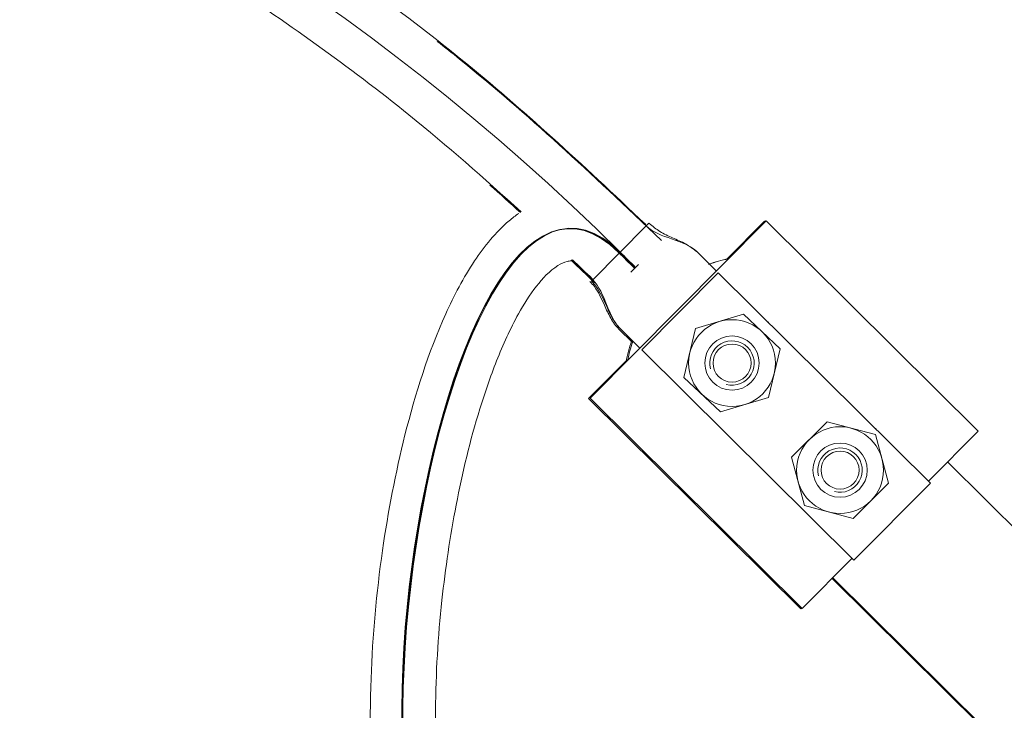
# Model space of a CAD drawing. Header units: millimetres. Extents: x -2674 to -2203, y -551 to -52.
# Tile 63 of 136: x -2340.47 to -2338.66, y -74.71 to -73.44. Entities that reach past the tile are written whole.
import ezdxf
from ezdxf.lldxf.tags import DXFTag

# ---------------------------------------------------------------- set-up
doc = ezdxf.new("R2010")
doc.units = ezdxf.units.MM
doc.layers.add('layer 1', color=7, linetype='Continuous')
tags = doc.linetypes.add('New Line19', pattern=[28.3, 19, -3.1, 3.1, -3.1]).pattern_tags.tags
tags[10:11] = [DXFTag(74, 4), DXFTag(75, 0), DXFTag(340, '0'), DXFTag(46, 1.0), DXFTag(50, 0.0), DXFTag(44, 0.0), DXFTag(45, 0.0)]
tags[8:9] = [DXFTag(74, 4), DXFTag(75, 0), DXFTag(340, '0'), DXFTag(46, 1.0), DXFTag(50, 0.0), DXFTag(44, 0.0), DXFTag(45, 0.0)]
tags[6:7] = [DXFTag(74, 4), DXFTag(75, 0), DXFTag(340, '0'), DXFTag(46, 1.0), DXFTag(50, 0.0), DXFTag(44, 0.0), DXFTag(45, 0.0)]
tags[4:5] = [DXFTag(74, 4), DXFTag(75, 0), DXFTag(340, '0'), DXFTag(46, 1.0), DXFTag(50, 0.0), DXFTag(44, 0.0), DXFTag(45, 0.0)]
tags = doc.linetypes.add('New Line20', pattern=[28.3, 19, -3.1, 3.1, -3.1]).pattern_tags.tags
tags[10:11] = [DXFTag(74, 4), DXFTag(75, 0), DXFTag(340, '0'), DXFTag(46, 1.0), DXFTag(50, 0.0), DXFTag(44, 0.0), DXFTag(45, 0.0)]
tags[8:9] = [DXFTag(74, 4), DXFTag(75, 0), DXFTag(340, '0'), DXFTag(46, 1.0), DXFTag(50, 0.0), DXFTag(44, 0.0), DXFTag(45, 0.0)]
tags[6:7] = [DXFTag(74, 4), DXFTag(75, 0), DXFTag(340, '0'), DXFTag(46, 1.0), DXFTag(50, 0.0), DXFTag(44, 0.0), DXFTag(45, 0.0)]
tags[4:5] = [DXFTag(74, 4), DXFTag(75, 0), DXFTag(340, '0'), DXFTag(46, 1.0), DXFTag(50, 0.0), DXFTag(44, 0.0), DXFTag(45, 0.0)]
tags = doc.linetypes.add('New Line21', pattern=[28.3, 19, -3.1, 3.1, -3.1]).pattern_tags.tags
tags[10:11] = [DXFTag(74, 4), DXFTag(75, 0), DXFTag(340, '0'), DXFTag(46, 1.0), DXFTag(50, 0.0), DXFTag(44, 0.0), DXFTag(45, 0.0)]
tags[8:9] = [DXFTag(74, 4), DXFTag(75, 0), DXFTag(340, '0'), DXFTag(46, 1.0), DXFTag(50, 0.0), DXFTag(44, 0.0), DXFTag(45, 0.0)]
tags[6:7] = [DXFTag(74, 4), DXFTag(75, 0), DXFTag(340, '0'), DXFTag(46, 1.0), DXFTag(50, 0.0), DXFTag(44, 0.0), DXFTag(45, 0.0)]
tags[4:5] = [DXFTag(74, 4), DXFTag(75, 0), DXFTag(340, '0'), DXFTag(46, 1.0), DXFTag(50, 0.0), DXFTag(44, 0.0), DXFTag(45, 0.0)]
tags = doc.linetypes.add('New Line22', pattern=[28.3, 19, -3.1, 3.1, -3.1]).pattern_tags.tags
tags[10:11] = [DXFTag(74, 4), DXFTag(75, 0), DXFTag(340, '0'), DXFTag(46, 1.0), DXFTag(50, 0.0), DXFTag(44, 0.0), DXFTag(45, 0.0)]
tags[8:9] = [DXFTag(74, 4), DXFTag(75, 0), DXFTag(340, '0'), DXFTag(46, 1.0), DXFTag(50, 0.0), DXFTag(44, 0.0), DXFTag(45, 0.0)]
tags[6:7] = [DXFTag(74, 4), DXFTag(75, 0), DXFTag(340, '0'), DXFTag(46, 1.0), DXFTag(50, 0.0), DXFTag(44, 0.0), DXFTag(45, 0.0)]
tags[4:5] = [DXFTag(74, 4), DXFTag(75, 0), DXFTag(340, '0'), DXFTag(46, 1.0), DXFTag(50, 0.0), DXFTag(44, 0.0), DXFTag(45, 0.0)]

msp = doc.modelspace()

# ---------------------------------------------------------------- linework, layer by layer
at = {"layer": 'layer 1', "linetype": 'New Line22', "lineweight": 9}
msp.add_open_spline([(-2339.3361, -73.8976), (-2339.3456, -73.8882), (-2339.3551, -73.8788), (-2339.3645, -73.8694), (-2339.3645, -73.8694), (-2341.2221, -72.0266), (-2344.3696, -72.2383), (-2346.4497, -73.7217), (-2346.4497, -73.7217), (-2349.6769, -76.023), (-2350.3351, -81.3852), (-2348.173, -84.6398), (-2348.173, -84.6398), (-2346.7912, -86.72), (-2344.2571, -87.9392), (-2344.2571, -90.5338), (-2344.2571, -90.5338), (-2344.2571, -90.5391), (-2344.2571, -90.5445), (-2344.2571, -90.5498), (-2344.2571, -90.5498), (-2344.2571, -94.7162), (-2341.154, -98.4901), (-2341.154, -102.6565), (-2341.154, -102.6565), (-2341.154, -102.6582), (-2341.154, -102.6599), (-2341.154, -102.6615)], degree=3, knots=[0, 0, 0, 0, 0.125, 0.125, 0.125, 0.125, 0.25, 0.25, 0.25, 0.25, 0.375, 0.375, 0.375, 0.375, 0.5, 0.5, 0.5, 0.5, 0.625, 0.625, 0.625, 0.625, 0.75, 0.75, 0.75, 0.75, 1, 1, 1, 1], dxfattribs=at)
at = {"layer": 'layer 1', "lineweight": 9}
for points, knots in [([(-2339.3176, -73.8186), (-2339.437, -73.7051), (-2339.5416, -73.608), (-2339.6577, -73.5138), (-2339.6577, -73.5138), (-2339.7683, -73.4241), (-2339.8893, -73.337), (-2340.0125, -73.2568), (-2340.0125, -73.2568), (-2340.1195, -73.1872), (-2340.2282, -73.1228), (-2340.3397, -73.063), (-2340.3397, -73.063), (-2340.4363, -73.0112), (-2340.535, -72.9628), (-2340.6351, -72.918), (-2340.6351, -72.918), (-2340.8254, -72.8328), (-2341.0212, -72.7605), (-2341.2204, -72.7008), (-2341.2204, -72.7008), (-2341.4141, -72.6427), (-2341.6111, -72.5966), (-2341.81, -72.5617), (-2341.81, -72.5617), (-2342.0729, -72.5155), (-2342.339, -72.4891), (-2342.6053, -72.4809), (-2342.6053, -72.4809), (-2342.8724, -72.4727), (-2343.1398, -72.4828), (-2343.4052, -72.5097), (-2343.4052, -72.5097), (-2343.6713, -72.5368), (-2343.9354, -72.5807), (-2344.1958, -72.6406), (-2344.1958, -72.6406), (-2344.4564, -72.7006), (-2344.7133, -72.7765), (-2344.9646, -72.8676), (-2344.9646, -72.8676), (-2345.2165, -72.959), (-2345.4629, -73.0656), (-2345.7018, -73.1873), (-2345.7018, -73.1873), (-2345.9481, -73.3127), (-2346.1864, -73.4541), (-2346.414, -73.6112), (-2346.414, -73.6112), (-2346.5314, -73.6922), (-2346.6458, -73.7774), (-2346.7572, -73.8665), (-2346.7572, -73.8665), (-2346.8732, -73.9593), (-2346.9858, -74.0564), (-2347.0949, -74.1574), (-2347.0949, -74.1574), (-2347.2087, -74.2628), (-2347.3187, -74.3725), (-2347.4247, -74.4861), (-2347.4247, -74.4861), (-2347.5273, -74.596), (-2347.6261, -74.7096), (-2347.7211, -74.8263), (-2347.7211, -74.8263), (-2347.7985, -74.9216), (-2347.8734, -75.0189), (-2347.9457, -75.1182), (-2347.9457, -75.1182), (-2348.0039, -75.198), (-2348.0604, -75.2791), (-2348.1152, -75.3613), (-2348.1152, -75.3613), (-2348.2066, -75.4985), (-2348.2934, -75.6388), (-2348.3755, -75.7819), (-2348.3755, -75.7819), (-2348.4697, -75.9461), (-2348.5579, -76.1139), (-2348.6399, -76.2846), (-2348.6399, -76.2846), (-2348.7238, -76.4592), (-2348.8014, -76.6368), (-2348.8727, -76.817), (-2348.8727, -76.817), (-2348.9468, -77.0041), (-2349.0142, -77.1939), (-2349.0749, -77.3859), (-2349.0749, -77.3859), (-2349.16, -77.6547), (-2349.2321, -77.9277), (-2349.2915, -78.2035), (-2349.2915, -78.2035), (-2349.3497, -78.4737), (-2349.3957, -78.7466), (-2349.4296, -79.0211), (-2349.4296, -79.0211), (-2349.4626, -79.2882), (-2349.4841, -79.5568), (-2349.4941, -79.8258), (-2349.4941, -79.8258), (-2349.5041, -80.0947), (-2349.5026, -80.3639), (-2349.4895, -80.6327), (-2349.4895, -80.6327), (-2349.4763, -80.9014), (-2349.4515, -81.1696), (-2349.4146, -81.4361), (-2349.4146, -81.4361), (-2349.3778, -81.7025), (-2349.3291, -81.9671), (-2349.2678, -82.2289), (-2349.2678, -82.2289), (-2349.2067, -82.4906), (-2349.1331, -82.7493), (-2349.0466, -83.0037), (-2349.0466, -83.0037), (-2348.9602, -83.2577), (-2348.8609, -83.5073), (-2348.7483, -83.7509), (-2348.7483, -83.7509), (-2348.6359, -83.9941), (-2348.5102, -84.2314), (-2348.3704, -84.4601), (-2348.3704, -84.4601), (-2348.2307, -84.6886), (-2348.0769, -84.9085), (-2347.9128, -85.1201), (-2347.9128, -85.1201), (-2347.7482, -85.3323), (-2347.5731, -85.5362), (-2347.3924, -85.7348), (-2347.3924, -85.7348), (-2347.2111, -85.9341), (-2347.0241, -86.1281), (-2346.8353, -86.3203), (-2346.8353, -86.3203), (-2346.646, -86.5129), (-2346.4549, -86.7037), (-2346.2657, -86.8965), (-2346.2657, -86.8965), (-2346.0772, -87.0886), (-2345.8906, -87.2828), (-2345.7106, -87.4831), (-2345.7106, -87.4831), (-2345.5319, -87.682), (-2345.3598, -87.8869), (-2345.2006, -88.1018), (-2345.2006, -88.1018), (-2345.0828, -88.2608), (-2344.9721, -88.4251), (-2344.8719, -88.5958), (-2344.8719, -88.5958), (-2344.7725, -88.7652), (-2344.6833, -88.9408), (-2344.6082, -89.1221), (-2344.6082, -89.1221), (-2344.5441, -89.2767), (-2344.4903, -89.4355), (-2344.4471, -89.5973), (-2344.4471, -89.5973), (-2344.4031, -89.7617), (-2344.3702, -89.9293), (-2344.3521, -90.0981), (-2344.3521, -90.0981), (-2344.336, -90.2487), (-2344.3318, -90.4003), (-2344.3284, -90.552)], [0, 0, 0, 0, 0.023256, 0.023256, 0.023256, 0.023256, 0.046512, 0.046512, 0.046512, 0.046512, 0.069767, 0.069767, 0.069767, 0.069767, 0.093023, 0.093023, 0.093023, 0.093023, 0.116279, 0.116279, 0.116279, 0.116279, 0.139535, 0.139535, 0.139535, 0.139535, 0.162791, 0.162791, 0.162791, 0.162791, 0.186047, 0.186047, 0.186047, 0.186047, 0.209302, 0.209302, 0.209302, 0.209302, 0.232558, 0.232558, 0.232558, 0.232558, 0.255814, 0.255814, 0.255814, 0.255814, 0.27907, 0.27907, 0.27907, 0.27907, 0.302326, 0.302326, 0.302326, 0.302326, 0.325581, 0.325581, 0.325581, 0.325581, 0.348837, 0.348837, 0.348837, 0.348837, 0.372093, 0.372093, 0.372093, 0.372093, 0.395349, 0.395349, 0.395349, 0.395349, 0.418605, 0.418605, 0.418605, 0.418605, 0.44186, 0.44186, 0.44186, 0.44186, 0.465116, 0.465116, 0.465116, 0.465116, 0.488372, 0.488372, 0.488372, 0.488372, 0.511628, 0.511628, 0.511628, 0.511628, 0.534884, 0.534884, 0.534884, 0.534884, 0.55814, 0.55814, 0.55814, 0.55814, 0.581395, 0.581395, 0.581395, 0.581395, 0.604651, 0.604651, 0.604651, 0.604651, 0.627907, 0.627907, 0.627907, 0.627907, 0.651163, 0.651163, 0.651163, 0.651163, 0.674419, 0.674419, 0.674419, 0.674419, 0.697674, 0.697674, 0.697674, 0.697674, 0.72093, 0.72093, 0.72093, 0.72093, 0.744186, 0.744186, 0.744186, 0.744186, 0.767442, 0.767442, 0.767442, 0.767442, 0.790698, 0.790698, 0.790698, 0.790698, 0.813953, 0.813953, 0.813953, 0.813953, 0.837209, 0.837209, 0.837209, 0.837209, 0.860465, 0.860465, 0.860465, 0.860465, 0.883721, 0.883721, 0.883721, 0.883721, 0.906977, 0.906977, 0.906977, 0.906977, 0.930233, 0.930233, 0.930233, 0.930233, 0.953488, 0.953488, 0.953488, 0.953488, 1, 1, 1, 1]), ([(-2344.1872, -90.5515), (-2344.1883, -90.4563), (-2344.1902, -90.3611), (-2344.1962, -90.2661), (-2344.1962, -90.2661), (-2344.2067, -90.097), (-2344.2301, -89.9284), (-2344.2646, -89.7622), (-2344.2646, -89.7622), (-2344.3041, -89.5719), (-2344.3582, -89.3848), (-2344.426, -89.2028), (-2344.426, -89.2028), (-2344.4934, -89.0221), (-2344.5743, -88.8465), (-2344.6658, -88.6767), (-2344.6658, -88.6767), (-2344.7577, -88.5063), (-2344.8602, -88.3418), (-2344.9704, -88.1827), (-2344.9704, -88.1827), (-2345.0815, -88.0222), (-2345.2005, -87.8673), (-2345.3245, -87.7166), (-2345.3245, -87.7166), (-2345.5033, -87.4995), (-2345.6926, -87.2912), (-2345.8863, -87.0873), (-2345.8863, -87.0873), (-2346.0809, -86.8826), (-2346.28, -86.6822), (-2346.4789, -86.4817), (-2346.4789, -86.4817), (-2346.6779, -86.2811), (-2346.8767, -86.0804), (-2347.0709, -85.8753), (-2347.0709, -85.8753), (-2347.2644, -85.671), (-2347.4533, -85.4624), (-2347.6327, -85.2456), (-2347.6327, -85.2456), (-2347.811, -85.0301), (-2347.9798, -84.8065), (-2348.1334, -84.5728), (-2348.1334, -84.5728), (-2348.2789, -84.3515), (-2348.4107, -84.121), (-2348.529, -83.884), (-2348.529, -83.884), (-2348.6478, -83.6462), (-2348.753, -83.4018), (-2348.8452, -83.1527), (-2348.8452, -83.1527), (-2348.9377, -82.9029), (-2349.017, -82.6484), (-2349.0839, -82.3906), (-2349.0839, -82.3906), (-2349.1508, -82.1325), (-2349.2052, -81.8713), (-2349.2475, -81.6081), (-2349.2475, -81.6081), (-2349.2898, -81.3446), (-2349.3201, -81.0792), (-2349.3386, -80.8131), (-2349.3386, -80.8131), (-2349.3571, -80.5469), (-2349.3639, -80.2799), (-2349.3593, -80.0132), (-2349.3593, -80.0132), (-2349.3546, -79.7464), (-2349.3384, -79.4798), (-2349.3108, -79.2144), (-2349.3108, -79.2144), (-2349.2827, -78.944), (-2349.2426, -78.6748), (-2349.1907, -78.4081), (-2349.1907, -78.4081), (-2349.137, -78.1329), (-2349.0707, -77.8602), (-2348.9914, -77.5915), (-2348.9914, -77.5915), (-2348.9342, -77.3974), (-2348.8702, -77.2053), (-2348.7993, -77.0159), (-2348.7993, -77.0159), (-2348.7316, -76.8349), (-2348.6577, -76.6563), (-2348.5773, -76.4807), (-2348.5773, -76.4807), (-2348.4985, -76.3082), (-2348.4134, -76.1386), (-2348.3221, -75.9725), (-2348.3221, -75.9725), (-2348.2396, -75.8224), (-2348.1519, -75.675), (-2348.0592, -75.5311), (-2348.0592, -75.5311), (-2348.0064, -75.4493), (-2347.952, -75.3685), (-2347.896, -75.2889), (-2347.896, -75.2889), (-2347.8316, -75.1975), (-2347.7649, -75.1076), (-2347.6961, -75.0195), (-2347.6961, -75.0195), (-2347.6098, -74.9089), (-2347.5201, -74.8011), (-2347.427, -74.6964), (-2347.427, -74.6964), (-2347.3235, -74.58), (-2347.2159, -74.4674), (-2347.1043, -74.3591), (-2347.1043, -74.3591), (-2346.9972, -74.2551), (-2346.8864, -74.1551), (-2346.7721, -74.0594), (-2346.7721, -74.0594), (-2346.6627, -73.9678), (-2346.5501, -73.8801), (-2346.4344, -73.7967), (-2346.4344, -73.7967), (-2346.211, -73.6356), (-2345.9763, -73.4904), (-2345.7333, -73.3614), (-2345.7333, -73.3614), (-2345.4979, -73.2364), (-2345.2548, -73.1266), (-2345.0059, -73.0322), (-2345.0059, -73.0322), (-2344.758, -72.9381), (-2344.5042, -72.8593), (-2344.2466, -72.7965), (-2344.2466, -72.7965), (-2344.0535, -72.7494), (-2343.8582, -72.7113), (-2343.6615, -72.6825), (-2343.6615, -72.6825), (-2343.4648, -72.6537), (-2343.2668, -72.6343), (-2343.0681, -72.6248), (-2343.0681, -72.6248), (-2342.87, -72.6154), (-2342.6712, -72.6158), (-2342.4729, -72.6267), (-2342.4729, -72.6267), (-2342.275, -72.6376), (-2342.0776, -72.6589), (-2341.8818, -72.6914), (-2341.8818, -72.6914), (-2341.6847, -72.7241), (-2341.4893, -72.7682), (-2341.2972, -72.8241), (-2341.2972, -72.8241), (-2341.0996, -72.8816), (-2340.9055, -72.9517), (-2340.7169, -73.0349), (-2340.7169, -73.0349), (-2340.6181, -73.0783), (-2340.5209, -73.1254), (-2340.4257, -73.1758), (-2340.4257, -73.1758), (-2340.316, -73.234), (-2340.2089, -73.2967), (-2340.1036, -73.3646), (-2340.1036, -73.3646), (-2339.9819, -73.4431), (-2339.8624, -73.5285), (-2339.7532, -73.6166), (-2339.7532, -73.6166), (-2339.6822, -73.6741), (-2339.6155, -73.7326), (-2339.547, -73.7955)], [0, 0, 0, 0, 0.022727, 0.022727, 0.022727, 0.022727, 0.045455, 0.045455, 0.045455, 0.045455, 0.068182, 0.068182, 0.068182, 0.068182, 0.090909, 0.090909, 0.090909, 0.090909, 0.113636, 0.113636, 0.113636, 0.113636, 0.136364, 0.136364, 0.136364, 0.136364, 0.159091, 0.159091, 0.159091, 0.159091, 0.181818, 0.181818, 0.181818, 0.181818, 0.204545, 0.204545, 0.204545, 0.204545, 0.227273, 0.227273, 0.227273, 0.227273, 0.25, 0.25, 0.25, 0.25, 0.272727, 0.272727, 0.272727, 0.272727, 0.295455, 0.295455, 0.295455, 0.295455, 0.318182, 0.318182, 0.318182, 0.318182, 0.340909, 0.340909, 0.340909, 0.340909, 0.363636, 0.363636, 0.363636, 0.363636, 0.386364, 0.386364, 0.386364, 0.386364, 0.409091, 0.409091, 0.409091, 0.409091, 0.431818, 0.431818, 0.431818, 0.431818, 0.454545, 0.454545, 0.454545, 0.454545, 0.477273, 0.477273, 0.477273, 0.477273, 0.5, 0.5, 0.5, 0.5, 0.522727, 0.522727, 0.522727, 0.522727, 0.545455, 0.545455, 0.545455, 0.545455, 0.568182, 0.568182, 0.568182, 0.568182, 0.590909, 0.590909, 0.590909, 0.590909, 0.613636, 0.613636, 0.613636, 0.613636, 0.636364, 0.636364, 0.636364, 0.636364, 0.659091, 0.659091, 0.659091, 0.659091, 0.681818, 0.681818, 0.681818, 0.681818, 0.704545, 0.704545, 0.704545, 0.704545, 0.727273, 0.727273, 0.727273, 0.727273, 0.75, 0.75, 0.75, 0.75, 0.772727, 0.772727, 0.772727, 0.772727, 0.795455, 0.795455, 0.795455, 0.795455, 0.818182, 0.818182, 0.818182, 0.818182, 0.840909, 0.840909, 0.840909, 0.840909, 0.863636, 0.863636, 0.863636, 0.863636, 0.886364, 0.886364, 0.886364, 0.886364, 0.909091, 0.909091, 0.909091, 0.909091, 0.931818, 0.931818, 0.931818, 0.931818, 0.954545, 0.954545, 0.954545, 0.954545, 1, 1, 1, 1]), ([(-2339.2884, -73.848), (-2339.4211, -73.7216), (-2339.5338, -73.6159), (-2339.6602, -73.5139), (-2339.6602, -73.5139), (-2339.6736, -73.503), (-2339.6872, -73.4922), (-2339.701, -73.4814)], [0, 0, 0, 0, 0.333333, 0.333333, 0.333333, 0.333333, 1, 1, 1, 1]), ([(-2339.5511, -73.798), (-2339.5572, -73.8023), (-2339.5631, -73.8069), (-2339.5688, -73.8117), (-2339.5688, -73.8117), (-2339.5937, -73.8329), (-2339.6144, -73.8585), (-2339.6325, -73.8856), (-2339.6325, -73.8856), (-2339.6532, -73.9166), (-2339.6703, -73.9495), (-2339.6855, -73.9832), (-2339.6855, -73.9832), (-2339.7177, -74.0546), (-2339.7414, -74.1298), (-2339.7605, -74.206), (-2339.7605, -74.206), (-2339.778, -74.2763), (-2339.7917, -74.3474), (-2339.8019, -74.419), (-2339.8019, -74.419), (-2339.8131, -74.4969), (-2339.8202, -74.5755), (-2339.823, -74.6544), (-2339.823, -74.6544), (-2339.8261, -74.7411), (-2339.8241, -74.8282), (-2339.8136, -74.9143), (-2339.8136, -74.9143), (-2339.8081, -74.9602), (-2339.8002, -75.0058), (-2339.7886, -75.0508), (-2339.7886, -75.0508), (-2339.7764, -75.098), (-2339.7602, -75.1444), (-2339.7371, -75.1873), (-2339.7371, -75.1873), (-2339.7251, -75.2095), (-2339.7113, -75.2308), (-2339.695, -75.2502), (-2339.695, -75.2502), (-2339.678, -75.2705), (-2339.6582, -75.2888), (-2339.636, -75.3035), (-2339.636, -75.3035), (-2339.6118, -75.3195), (-2339.5847, -75.3312), (-2339.556, -75.3371), (-2339.556, -75.3371), (-2339.5403, -75.3403), (-2339.5241, -75.3417), (-2339.5087, -75.3423), (-2339.5087, -75.3423), (-2339.508, -75.3423), (-2339.5074, -75.3423), (-2339.5067, -75.3424)], [0, 0, 0, 0, 0.066667, 0.066667, 0.066667, 0.066667, 0.133333, 0.133333, 0.133333, 0.133333, 0.2, 0.2, 0.2, 0.2, 0.266667, 0.266667, 0.266667, 0.266667, 0.333333, 0.333333, 0.333333, 0.333333, 0.4, 0.4, 0.4, 0.4, 0.466667, 0.466667, 0.466667, 0.466667, 0.533333, 0.533333, 0.533333, 0.533333, 0.6, 0.6, 0.6, 0.6, 0.666667, 0.666667, 0.666667, 0.666667, 0.733333, 0.733333, 0.733333, 0.733333, 0.8, 0.8, 0.8, 0.8, 0.866667, 0.866667, 0.866667, 0.866667, 1, 1, 1, 1]), ([(-2339.2231, -73.8689), (-2339.2307, -73.8632), (-2339.2372, -73.8584), (-2339.2441, -73.8544), (-2339.2441, -73.8544), (-2339.2517, -73.85), (-2339.2599, -73.8467), (-2339.268, -73.8432), (-2339.268, -73.8432), (-2339.276, -73.8397), (-2339.284, -73.836), (-2339.2914, -73.8313), (-2339.2914, -73.8313), (-2339.2981, -73.8271), (-2339.3044, -73.8221), (-2339.3117, -73.8162)], [0, 0, 0, 0, 0.2, 0.2, 0.2, 0.2, 0.4, 0.4, 0.4, 0.4, 0.6, 0.6, 0.6, 0.6, 1, 1, 1, 1]), ([(-2339.5067, -75.2223), (-2339.5143, -75.222), (-2339.5221, -75.2215), (-2339.5297, -75.22), (-2339.5297, -75.22), (-2339.5432, -75.2175), (-2339.5559, -75.2122), (-2339.5674, -75.205), (-2339.5674, -75.205), (-2339.5795, -75.1975), (-2339.5901, -75.1879), (-2339.5995, -75.1773), (-2339.5995, -75.1773), (-2339.6101, -75.1652), (-2339.6192, -75.1519), (-2339.6272, -75.138), (-2339.6272, -75.138), (-2339.6452, -75.1067), (-2339.6578, -75.0726), (-2339.6677, -75.0379), (-2339.6677, -75.0379), (-2339.678, -75.0019), (-2339.6852, -74.9654), (-2339.6907, -74.9286), (-2339.6907, -74.9286), (-2339.7012, -74.8573), (-2339.7048, -74.785), (-2339.7043, -74.713), (-2339.7043, -74.713), (-2339.7038, -74.6452), (-2339.6997, -74.5776), (-2339.6925, -74.5103), (-2339.6925, -74.5103), (-2339.6862, -74.4516), (-2339.6775, -74.3931), (-2339.6663, -74.3351), (-2339.6663, -74.3351), (-2339.6548, -74.2753), (-2339.6406, -74.2161), (-2339.6227, -74.1581), (-2339.6227, -74.1581), (-2339.6136, -74.1283), (-2339.6034, -74.0988), (-2339.592, -74.0698), (-2339.592, -74.0698), (-2339.5802, -74.04), (-2339.567, -74.0108), (-2339.5516, -73.983), (-2339.5516, -73.983), (-2339.5417, -73.9654), (-2339.5309, -73.9483), (-2339.5186, -73.9323), (-2339.5186, -73.9323), (-2339.5073, -73.9177), (-2339.4947, -73.9039), (-2339.4792, -73.8942), (-2339.4792, -73.8942), (-2339.4738, -73.8908), (-2339.4681, -73.8879), (-2339.462, -73.8864), (-2339.462, -73.8864), (-2339.4596, -73.8859), (-2339.4572, -73.8855), (-2339.4548, -73.8854), (-2339.4548, -73.8854), (-2339.4546, -73.8854), (-2339.4544, -73.8854), (-2339.4542, -73.8854)], [0, 0, 0, 0, 0.055556, 0.055556, 0.055556, 0.055556, 0.111111, 0.111111, 0.111111, 0.111111, 0.166667, 0.166667, 0.166667, 0.166667, 0.222222, 0.222222, 0.222222, 0.222222, 0.277778, 0.277778, 0.277778, 0.277778, 0.333333, 0.333333, 0.333333, 0.333333, 0.388889, 0.388889, 0.388889, 0.388889, 0.444444, 0.444444, 0.444444, 0.444444, 0.5, 0.5, 0.5, 0.5, 0.555556, 0.555556, 0.555556, 0.555556, 0.611111, 0.611111, 0.611111, 0.611111, 0.666667, 0.666667, 0.666667, 0.666667, 0.722222, 0.722222, 0.722222, 0.722222, 0.777778, 0.777778, 0.777778, 0.777778, 0.833333, 0.833333, 0.833333, 0.833333, 0.888889, 0.888889, 0.888889, 0.888889, 1, 1, 1, 1]), ([(-2339.4202, -73.9233), (-2339.4171, -73.9267), (-2339.4145, -73.9297), (-2339.412, -73.9329), (-2339.412, -73.9329), (-2339.4041, -73.9433), (-2339.3987, -73.9556), (-2339.3935, -73.9673), (-2339.3935, -73.9673), (-2339.3899, -73.9753), (-2339.3863, -73.983), (-2339.3818, -73.991), (-2339.3818, -73.991), (-2339.3798, -73.9947), (-2339.3775, -73.9984), (-2339.375, -74.0018), (-2339.375, -74.0018), (-2339.3725, -74.0051), (-2339.3699, -74.008), (-2339.3668, -74.0114)], [0, 0, 0, 0, 0.166667, 0.166667, 0.166667, 0.166667, 0.333333, 0.333333, 0.333333, 0.333333, 0.5, 0.5, 0.5, 0.5, 0.666667, 0.666667, 0.666667, 0.666667, 1, 1, 1, 1]), ([(-2339.4174, -73.9227), (-2339.4143, -73.9261), (-2339.4116, -73.9291), (-2339.4092, -73.9323), (-2339.4092, -73.9323), (-2339.4012, -73.9427), (-2339.3959, -73.955), (-2339.3906, -73.9667), (-2339.3906, -73.9667), (-2339.3871, -73.9748), (-2339.3835, -73.9825), (-2339.379, -73.9904), (-2339.379, -73.9904), (-2339.3769, -73.9941), (-2339.3747, -73.9978), (-2339.3721, -74.0012), (-2339.3721, -74.0012), (-2339.3697, -74.0045), (-2339.3671, -74.0074), (-2339.364, -74.0109)], [0, 0, 0, 0, 0.166667, 0.166667, 0.166667, 0.166667, 0.333333, 0.333333, 0.333333, 0.333333, 0.5, 0.5, 0.5, 0.5, 0.666667, 0.666667, 0.666667, 0.666667, 1, 1, 1, 1]), ([(-2339.0788, -74.0737), (-2339.0788, -74.0296), (-2339.1145, -73.9938), (-2339.1587, -73.9938), (-2339.1587, -73.9938), (-2339.2028, -73.9938), (-2339.2386, -74.0296), (-2339.2386, -74.0737), (-2339.2386, -74.0737), (-2339.2386, -74.1178), (-2339.2028, -74.1536), (-2339.1587, -74.1536), (-2339.1587, -74.1536), (-2339.1145, -74.1536), (-2339.0788, -74.1178), (-2339.0788, -74.0737)], [0, 0, 0, 0, 0.2, 0.2, 0.2, 0.2, 0.4, 0.4, 0.4, 0.4, 0.6, 0.6, 0.6, 0.6, 1, 1, 1, 1]), ([(-2339.1087, -74.0737), (-2339.1087, -74.0461), (-2339.131, -74.0237), (-2339.1587, -74.0237), (-2339.1587, -74.0237), (-2339.1863, -74.0237), (-2339.2087, -74.0461), (-2339.2087, -74.0737), (-2339.2087, -74.0737), (-2339.2087, -74.1013), (-2339.1863, -74.1237), (-2339.1587, -74.1237), (-2339.1587, -74.1237), (-2339.131, -74.1237), (-2339.1087, -74.1013), (-2339.1087, -74.0737)], [0, 0, 0, 0, 0.2, 0.2, 0.2, 0.2, 0.4, 0.4, 0.4, 0.4, 0.6, 0.6, 0.6, 0.6, 1, 1, 1, 1]), ([(-2339.1692, -74.1131), (-2339.1514, -74.1179), (-2339.1326, -74.1101), (-2339.1233, -74.0941), (-2339.1233, -74.0941), (-2339.1141, -74.0781), (-2339.1167, -74.0579), (-2339.1298, -74.0448), (-2339.1298, -74.0448), (-2339.1429, -74.0318), (-2339.1631, -74.0291), (-2339.1791, -74.0383), (-2339.1791, -74.0383), (-2339.195, -74.0476), (-2339.2028, -74.0664), (-2339.1981, -74.0842)], [0, 0, 0, 0, 0.2, 0.2, 0.2, 0.2, 0.4, 0.4, 0.4, 0.4, 0.6, 0.6, 0.6, 0.6, 1, 1, 1, 1]), ([(-2339.1237, -74.0737), (-2339.1237, -74.0543), (-2339.1393, -74.0387), (-2339.1587, -74.0387), (-2339.1587, -74.0387), (-2339.178, -74.0387), (-2339.1937, -74.0543), (-2339.1937, -74.0737), (-2339.1937, -74.0737), (-2339.1937, -74.093), (-2339.178, -74.1087), (-2339.1587, -74.1087), (-2339.1587, -74.1087), (-2339.1393, -74.1087), (-2339.1237, -74.093), (-2339.1237, -74.0737)], [0, 0, 0, 0, 0.2, 0.2, 0.2, 0.2, 0.4, 0.4, 0.4, 0.4, 0.6, 0.6, 0.6, 0.6, 1, 1, 1, 1]), ([(-2338.88, -74.2709), (-2338.88, -74.2268), (-2338.9158, -74.191), (-2338.9599, -74.191), (-2338.9599, -74.191), (-2339.004, -74.191), (-2339.0398, -74.2268), (-2339.0398, -74.2709), (-2339.0398, -74.2709), (-2339.0398, -74.315), (-2339.004, -74.3508), (-2338.9599, -74.3508), (-2338.9599, -74.3508), (-2338.9158, -74.3508), (-2338.88, -74.315), (-2338.88, -74.2709)], [0, 0, 0, 0, 0.2, 0.2, 0.2, 0.2, 0.4, 0.4, 0.4, 0.4, 0.6, 0.6, 0.6, 0.6, 1, 1, 1, 1]), ([(-2338.9099, -74.2709), (-2338.9099, -74.2433), (-2338.9323, -74.2209), (-2338.9599, -74.2209), (-2338.9599, -74.2209), (-2338.9875, -74.2209), (-2339.0099, -74.2433), (-2339.0099, -74.2709), (-2339.0099, -74.2709), (-2339.0099, -74.2985), (-2338.9875, -74.3209), (-2338.9599, -74.3209), (-2338.9599, -74.3209), (-2338.9323, -74.3209), (-2338.9099, -74.2985), (-2338.9099, -74.2709)], [0, 0, 0, 0, 0.2, 0.2, 0.2, 0.2, 0.4, 0.4, 0.4, 0.4, 0.6, 0.6, 0.6, 0.6, 1, 1, 1, 1]), ([(-2338.9704, -74.3103), (-2338.9526, -74.3151), (-2338.9338, -74.3073), (-2338.9245, -74.2913), (-2338.9245, -74.2913), (-2338.9153, -74.2753), (-2338.918, -74.2551), (-2338.931, -74.242), (-2338.931, -74.242), (-2338.9441, -74.229), (-2338.9643, -74.2263), (-2338.9803, -74.2355), (-2338.9803, -74.2355), (-2338.9963, -74.2448), (-2339.0041, -74.2636), (-2338.9993, -74.2814)], [0, 0, 0, 0, 0.2, 0.2, 0.2, 0.2, 0.4, 0.4, 0.4, 0.4, 0.6, 0.6, 0.6, 0.6, 1, 1, 1, 1]), ([(-2338.9249, -74.2709), (-2338.9249, -74.2515), (-2338.9406, -74.2359), (-2338.9599, -74.2359), (-2338.9599, -74.2359), (-2338.9792, -74.2359), (-2338.9949, -74.2515), (-2338.9949, -74.2709), (-2338.9949, -74.2709), (-2338.9949, -74.2902), (-2338.9792, -74.3059), (-2338.9599, -74.3059), (-2338.9599, -74.3059), (-2338.9406, -74.3059), (-2338.9249, -74.2902), (-2338.9249, -74.2709)], [0, 0, 0, 0, 0.2, 0.2, 0.2, 0.2, 0.4, 0.4, 0.4, 0.4, 0.6, 0.6, 0.6, 0.6, 1, 1, 1, 1])]:
    msp.add_open_spline(points, degree=3, knots=knots, dxfattribs=at)
at = {"layer": 'layer 1', "linetype": 'New Line20', "lineweight": 9}
msp.add_open_spline([(-2339.339, -73.8982), (-2339.3485, -73.8888), (-2339.358, -73.8794), (-2339.3674, -73.87), (-2339.3674, -73.87), (-2339.7114, -73.5292), (-2339.9915, -75.2833), (-2339.5073, -75.283), (-2339.5073, -75.283), (-2339.494, -75.283), (-2339.4806, -75.283), (-2339.4673, -75.283)], degree=3, knots=[0, 0, 0, 0, 0.25, 0.25, 0.25, 0.25, 0.5, 0.5, 0.5, 0.5, 1, 1, 1, 1], dxfattribs=at)
at = {"layer": 'layer 1', "linetype": 'New Line19', "lineweight": 9}
msp.add_open_spline([(-2339.3377, -73.8977), (-2339.3472, -73.8883), (-2339.3567, -73.8789), (-2339.3661, -73.8695), (-2339.3661, -73.8695), (-2339.7099, -73.5285), (-2339.991, -75.2824), (-2339.5067, -75.2824), (-2339.5067, -75.2824), (-2339.4934, -75.2824), (-2339.4801, -75.2824), (-2339.4667, -75.2824)], degree=3, knots=[0, 0, 0, 0, 0.25, 0.25, 0.25, 0.25, 0.5, 0.5, 0.5, 0.5, 1, 1, 1, 1], dxfattribs=at)
at = {"layer": 'layer 1', "linetype": 'New Line21', "lineweight": 9}
msp.add_open_spline([(-2339.3361, -73.8976), (-2339.3456, -73.8882), (-2339.3551, -73.8788), (-2339.3645, -73.8694), (-2339.3645, -73.8694), (-2339.7083, -73.5284), (-2339.9895, -75.2823), (-2339.5052, -75.2823), (-2339.5052, -75.2823), (-2339.4919, -75.2823), (-2339.4786, -75.2823), (-2339.4652, -75.2823)], degree=3, knots=[0, 0, 0, 0, 0.25, 0.25, 0.25, 0.25, 0.5, 0.5, 0.5, 0.5, 1, 1, 1, 1], dxfattribs=at)
at = {"layer": 'layer 1', "lineweight": 9}
for points in [[(-2339.6041, -73.7458), (-2339.5855, -73.7625), (-2339.5669, -73.7794), (-2339.5482, -73.7966)], [(-2339.42, -74.1383), (-2339.42, -74.1383), (-2339.096, -73.8118), (-2339.096, -73.8118)], [(-2339.1683, -73.8821), (-2339.1683, -73.8821), (-2339.0989, -73.8122), (-2339.0989, -73.8122)], [(-2339.0977, -73.8134), (-2339.0977, -73.8134), (-2339.0989, -73.8122), (-2339.0989, -73.8122)], [(-2339.0985, -73.8127), (-2339.0985, -73.8127), (-2339.0976, -73.8118), (-2339.0976, -73.8118)], [(-2339.0968, -73.8126), (-2339.0968, -73.8126), (-2339.0976, -73.8118), (-2339.0976, -73.8118)], [(-2338.7056, -74.1991), (-2338.7056, -74.1991), (-2339.096, -73.8118), (-2339.096, -73.8118)], [(-2339.4151, -73.9204), (-2339.4151, -73.9204), (-2339.3166, -73.8211), (-2339.3166, -73.8211)], [(-2339.3166, -73.8211), (-2339.3166, -73.8211), (-2339.3118, -73.8163), (-2339.3118, -73.8163)], [(-2339.2231, -73.8689), (-2339.247, -73.8452), (-2339.2927, -73.8448), (-2339.3166, -73.8211)], [(-2339.455, -73.8841), (-2339.4405, -73.8979), (-2339.4259, -73.9119), (-2339.411, -73.9261)], [(-2339.4542, -73.8837), (-2339.4416, -73.8956), (-2339.4289, -73.9076), (-2339.416, -73.9198)], [(-2339.4525, -73.8836), (-2339.4402, -73.8952), (-2339.4278, -73.907), (-2339.4152, -73.919)], [(-2339.2231, -73.8689), (-2339.2231, -73.8689), (-2339.1876, -73.9041), (-2339.1876, -73.9041)], [(-2339.1652, -73.8815), (-2339.1777, -73.8839), (-2339.1899, -73.8873), (-2339.2018, -73.8917)], [(-2339.1654, -73.8817), (-2339.1778, -73.884), (-2339.19, -73.8874), (-2339.2018, -73.8916)], [(-2339.1656, -73.8818), (-2339.1778, -73.8843), (-2339.1897, -73.8877), (-2339.2014, -73.892)], [(-2339.3309, -73.8923), (-2339.3309, -73.8923), (-2339.3451, -73.9066), (-2339.3451, -73.9066)], [(-2339.4151, -73.9204), (-2339.4151, -73.9204), (-2339.4174, -73.9227), (-2339.4174, -73.9227)], [(-2339.364, -74.0109), (-2339.3879, -73.9871), (-2339.3912, -73.9442), (-2339.4151, -73.9204)], [(-2339.1841, -73.9076), (-2339.1841, -73.9076), (-2339.3249, -74.0496), (-2339.3249, -74.0496)], [(-2338.7936, -74.295), (-2338.7936, -74.295), (-2339.1841, -73.9076), (-2339.1841, -73.9076)], [(-2339.1374, -73.9838), (-2339.1374, -73.9838), (-2339.2258, -74.0103), (-2339.2258, -74.0103)], [(-2339.0702, -74.0472), (-2339.0702, -74.0472), (-2339.1374, -73.9838), (-2339.1374, -73.9838)], [(-2339.3419, -74.0361), (-2339.3419, -74.0361), (-2339.3668, -74.0114), (-2339.3668, -74.0114)], [(-2339.3285, -74.0461), (-2339.3285, -74.0461), (-2339.364, -74.0109), (-2339.364, -74.0109)], [(-2339.2258, -74.0103), (-2339.2258, -74.0103), (-2339.2472, -74.1002), (-2339.2472, -74.1002)], [(-2339.0951, -73.9958), (-2339.0951, -73.9958), (-2339.0916, -73.9993), (-2339.0916, -73.9993)], [(-2339.3434, -74.0329), (-2339.348, -74.0455), (-2339.3515, -74.0584), (-2339.3538, -74.0716)], [(-2339.3415, -74.0348), (-2339.3453, -74.0457), (-2339.3483, -74.0569), (-2339.3505, -74.0683)], [(-2339.0915, -74.1371), (-2339.0915, -74.1371), (-2339.0702, -74.0472), (-2339.0702, -74.0472)], [(-2339.3249, -74.0496), (-2339.3249, -74.0496), (-2338.9345, -74.4369), (-2338.9345, -74.4369)], [(-2339.4227, -74.1389), (-2339.4227, -74.1389), (-2339.3519, -74.0675), (-2339.3519, -74.0675)], [(-2339.2472, -74.1002), (-2339.2472, -74.1002), (-2339.18, -74.1636), (-2339.18, -74.1636)], [(-2339.0321, -74.5261), (-2339.0321, -74.5261), (-2339.4227, -74.1389), (-2339.4227, -74.1389)], [(-2339.0295, -74.5257), (-2339.0295, -74.5257), (-2339.42, -74.1383), (-2339.42, -74.1383)], [(-2339.18, -74.1636), (-2339.18, -74.1636), (-2339.0915, -74.1371), (-2339.0915, -74.1371)], [(-2339.0491, -74.247), (-2339.0491, -74.247), (-2338.9838, -74.1817), (-2338.9838, -74.1817)], [(-2338.9838, -74.1817), (-2338.9838, -74.1817), (-2338.8946, -74.2055), (-2338.8946, -74.2055)], [(-2338.895, -74.1943), (-2338.895, -74.1943), (-2338.8915, -74.1979), (-2338.8915, -74.1979)], [(-2338.8946, -74.2055), (-2338.8946, -74.2055), (-2338.8706, -74.2948), (-2338.8706, -74.2948)], [(-2338.7972, -74.2914), (-2338.7972, -74.2914), (-2338.7056, -74.1991), (-2338.7056, -74.1991)], [(-2339.0252, -74.3362), (-2339.0252, -74.3362), (-2339.0491, -74.247), (-2339.0491, -74.247)], [(-2338.7619, -74.256), (-2338.7619, -74.256), (-2338.3459, -74.6687), (-2338.3459, -74.6687)], [(-2338.8706, -74.2948), (-2338.8706, -74.2948), (-2338.9359, -74.3601), (-2338.9359, -74.3601)], [(-2338.9345, -74.4369), (-2338.9345, -74.4369), (-2338.7936, -74.295), (-2338.7936, -74.295)], [(-2338.9359, -74.3601), (-2338.9359, -74.3601), (-2339.0252, -74.3362), (-2339.0252, -74.3362)], [(-2339.0295, -74.5257), (-2339.0295, -74.5257), (-2338.938, -74.4334), (-2338.938, -74.4334)], [(-2338.7007, -74.7419), (-2338.7007, -74.7419), (-2338.9747, -74.4704), (-2338.9747, -74.4704)], [(-2338.5572, -74.8817), (-2338.5572, -74.8817), (-2338.9732, -74.4689), (-2338.9732, -74.4689)], [(-2339.0321, -74.5261), (-2339.0321, -74.5261), (-2339.0306, -74.5246), (-2339.0306, -74.5246)], [(-2339.0311, -74.5257), (-2339.0311, -74.5257), (-2339.0314, -74.5254), (-2339.0314, -74.5254)], [(-2339.0311, -74.5257), (-2339.0311, -74.5257), (-2339.0303, -74.5249), (-2339.0303, -74.5249)]]:
    msp.add_open_spline(points, degree=3, dxfattribs=at)

doc.saveas('drawing.dxf')
